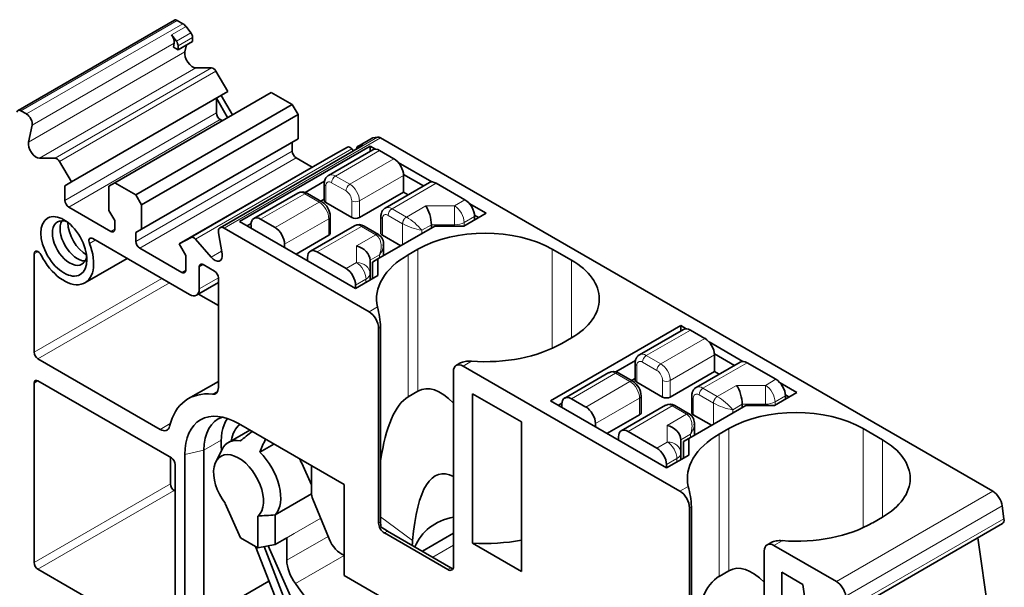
# Model space of a CAD drawing. Header units: millimetres. Extents: x 6 to 292, y 5 to 204.
# Tile 5 of 23: x 46 to 64, y 40 to 50. Entities that reach past the tile are written whole.
import ezdxf

# ---------------------------------------------------------------- set-up
doc = ezdxf.new("R2010")
doc.units = ezdxf.units.MM
doc.layers.add('可见', color=7, linetype='Continuous')
doc.layers.add('相切', color=7, linetype='Continuous')
doc.layers.add('尺寸层', color=5, linetype='Continuous', lineweight=13)

# ---------------------------------------------------------------- blocks, each defined once
blk = doc.blocks.new('SE4')
at = {"layer": '可见', "color": 7, "linetype": 'Continuous', "lineweight": 35}
for p, q in [((48.55, 50.185), (45.669, 48.521)), ((48.707, 50.118), (48.6, 50.18)), ((48.499, 49.913), (48.586, 49.798)), ((48.851, 49.951), (48.764, 50.066)), ((48.531, 49.689), (48.545, 49.757)), ((48.618, 49.639), (48.883, 49.792)), ((48.618, 49.639), (48.618, 49.711)), ((48.745, 49.6), (48.772, 49.727)), ((48.883, 49.792), (48.883, 49.864)), ((48.531, 49.689), (48.618, 49.639)), ((49.235, 49.305), (48.947, 49.303)), ((49.537, 48.867), (49.316, 49.244)), ((46.656, 47.203), (49.537, 48.867)), ((47.451, 47.189), (50.333, 48.853)), ((50.722, 48.628), (50.333, 48.853)), ((50.722, 48.628), (47.84, 46.965)), ((49.325, 48.744), (49.53, 48.389)), ((49.325, 48.475), (49.325, 48.744)), ((49.618, 48.44), (49.414, 48.795)), ((50.828, 48.445), (50.722, 48.628)), ((45.719, 48.516), (45.825, 48.455)), ((50.828, 48.445), (47.946, 46.781)), ((50.828, 47.996), (50.828, 48.445)), ((49.396, 48.353), (49.431, 48.332)), ((45.929, 48.247), (45.864, 47.936)), ((50.828, 47.996), (47.946, 46.332)), ((50.722, 47.771), (50.722, 47.934)), ((52.192, 48.011), (51.927, 47.858)), ((52.291, 48.03), (52.204, 48.015)), ((63.627, 41.504), (52.348, 48.016)), ((48.636, 46.06), (51.517, 47.723)), ((52.008, 47.87), (49.392, 46.36)), ((49.75, 46.475), (52.154, 47.863)), ((52.205, 47.794), (51.392, 47.324)), ((51.739, 47.845), (51.517, 47.723)), ((51.849, 47.779), (51.82, 47.812)), ((51.906, 47.812), (51.906, 47.812)), ((51.939, 47.862), (52.026, 47.877)), ((52.154, 47.863), (52.253, 47.805)), ((52.154, 47.764), (52.154, 47.863)), ((52.33, 47.781), (52.596, 47.628)), ((46.066, 47.639), (46.353, 47.641)), ((46.434, 47.58), (46.656, 47.203)), ((51.09, 47.477), (50.793, 47.649)), ((52.673, 47.563), (53.296, 47.203)), ((46.656, 47.203), (46.532, 47.132)), ((47.345, 47.128), (47.451, 47.189)), ((47.451, 47.189), (47.84, 46.965)), ((50.957, 47.009), (51.318, 47.217)), ((51.311, 47.169), (51.311, 46.863)), ((53.248, 47.191), (52.435, 46.722)), ((53.141, 47.129), (52.772, 47.343)), ((52.772, 47.322), (52.772, 47.016)), ((53.373, 47.179), (53.904, 46.873)), ((46.532, 47.132), (46.532, 46.863)), ((47.345, 46.679), (47.345, 47.128)), ((50.827, 46.998), (50.013, 46.528)), ((51.267, 46.837), (51.002, 46.99)), ((51.959, 46.546), (52.772, 47.016)), ((52.772, 47.016), (52.858, 46.966)), ((47.84, 46.965), (47.946, 46.781)), ((51.246, 46.849), (51.311, 46.887)), ((51.341, 46.822), (51.818, 46.546)), ((53.981, 46.808), (54.293, 46.628)), ((46.603, 46.74), (47.381, 46.291)), ((47.451, 46.495), (47.345, 46.679)), ((47.946, 46.781), (47.946, 46.332)), ((54.293, 46.628), (53.88, 46.39)), ((47.451, 46.332), (47.451, 46.495)), ((51.889, 45.24), (49.75, 46.475)), ((50.404, 46.363), (50.138, 46.516)), ((51.423, 46.261), (51.423, 46.567)), ((52.354, 46.567), (52.354, 46.261)), ((54.151, 46.546), (54.08, 46.588)), ((54.081, 46.567), (54.081, 46.505)), ((47.946, 46.332), (47.84, 46.271)), ((47.84, 46.271), (47.84, 46.107)), ((49.428, 45.878), (49.363, 46.264)), ((49.467, 46.352), (52.136, 44.811)), ((49.891, 46.393), (49.963, 46.435)), ((49.962, 46.352), (49.962, 46.414)), ((51.87, 46.395), (51.056, 45.926)), ((52.313, 46.233), (52.045, 46.388)), ((53.35, 46.39), (52.301, 45.784)), ((53.285, 46.352), (53.285, 46.414)), ((53.88, 46.39), (53.35, 46.39)), ((48.83, 45.129), (47.045, 46.16)), ((48.636, 46.06), (48.857, 46.181)), ((48.939, 46.148), (49.226, 45.815)), ((50.793, 45.873), (51.394, 46.22)), ((52.383, 46.22), (52.719, 46.026)), ((47.911, 45.985), (48.689, 45.536)), ((48.76, 45.846), (48.636, 46.06)), ((50.58, 45.995), (50.58, 46.056)), ((51.712, 45.607), (51.181, 45.913)), ((52.404, 45.843), (52.404, 46.051)), ((52.86, 45.862), (53.038, 45.965)), ((55.512, 45.965), (55.866, 45.76)), ((45.966, 45.877), (45.966, 44.067)), ((46.902, 45.344), (47.679, 45.793)), ((48.76, 45.577), (48.76, 45.846)), ((51.005, 45.811), (51.005, 45.75)), ((52.154, 45.514), (52.154, 45.76)), ((52.201, 45.726), (52.301, 45.784)), ((52.201, 45.42), (52.201, 45.726)), ((52.301, 45.784), (52.301, 45.478)), ((49.007, 45.231), (49.007, 45.639)), ((49.078, 45.68), (49.29, 45.557)), ((49.361, 43.415), (49.361, 45.435)), ((52.301, 45.478), (51.889, 45.24)), ((52.154, 45.393), (52.154, 45.514)), ((48.955, 45.116), (49.361, 45.35)), ((51.889, 45.301), (51.889, 45.24)), ((49.361, 44.925), (48.992, 45.137)), ((52.313, 44.505), (52.313, 40.918)), ((52.35, 40.94), (52.35, 44.526)), ((55.477, 43.168), (57.881, 44.556)), ((57.933, 44.487), (57.12, 44.017)), ((57.881, 44.457), (57.881, 44.556)), ((57.881, 44.556), (57.981, 44.498)), ((58.058, 44.474), (58.323, 44.321)), ((55.688, 44.229), (55.866, 44.332)), ((58.4, 44.256), (59.024, 43.896)), ((46.037, 43.945), (48.29, 42.644)), ((56.684, 43.702), (57.046, 43.911)), ((58.869, 43.823), (58.499, 44.036)), ((58.5, 44.015), (58.5, 43.709)), ((53.811, 43.862), (53.743, 43.823)), ((53.868, 43.811), (57.864, 41.504)), ((57.039, 43.862), (57.039, 43.556)), ((58.976, 43.885), (58.163, 43.415)), ((59.101, 43.872), (59.631, 43.566)), ((53.692, 40.122), (53.692, 43.709)), ((56.554, 43.691), (55.741, 43.221)), ((56.994, 43.53), (56.729, 43.683)), ((56.974, 43.542), (57.039, 43.58)), ((57.687, 43.239), (58.5, 43.709)), ((58.5, 43.709), (58.586, 43.659)), ((45.966, 43.496), (45.966, 40.189)), ((48.494, 42.118), (46.037, 43.537)), ((49.361, 43.529), (48.807, 43.21)), ((57.068, 43.515), (57.545, 43.239)), ((59.708, 43.501), (60.02, 43.321)), ((52.86, 43.242), (53.038, 43.345)), ((54.045, 40.545), (54.045, 43.301)), ((54.947, 42.78), (54.045, 43.301)), ((56.131, 43.056), (55.866, 43.209)), ((57.15, 42.954), (57.15, 43.26)), ((58.082, 43.26), (58.082, 42.954)), ((60.02, 43.321), (59.608, 43.083)), ((59.879, 43.239), (59.807, 43.281)), ((59.808, 43.26), (59.808, 43.199)), ((57.616, 41.933), (55.477, 43.168)), ((55.619, 43.086), (55.69, 43.128)), ((55.689, 43.046), (55.689, 43.107)), ((57.597, 43.089), (56.784, 42.619)), ((58.04, 42.926), (57.772, 43.081)), ((59.078, 43.083), (58.028, 42.477)), ((59.013, 43.046), (59.013, 43.107)), ((59.608, 43.083), (59.078, 43.083)), ((56.52, 42.566), (57.121, 42.913)), ((58.111, 42.913), (58.447, 42.719)), ((51.676, 41.628), (49.732, 42.751)), ((54.947, 40.025), (54.947, 42.78)), ((56.308, 42.688), (56.308, 42.75)), ((58.131, 42.537), (58.131, 42.744)), ((58.587, 42.555), (58.765, 42.658)), ((61.24, 42.658), (61.594, 42.454)), ((49.94, 42.63), (49.544, 42.401)), ((56.732, 42.505), (56.732, 42.443)), ((57.439, 42.3), (56.909, 42.607)), ((57.881, 42.207), (57.881, 42.454)), ((57.928, 42.42), (58.028, 42.477)), ((58.028, 42.477), (58.028, 42.171)), ((49.428, 42.275), (49.313, 42.046)), ((50.124, 42.224), (50.385, 42.374)), ((57.928, 42.113), (57.928, 42.42)), ((48.477, 42.128), (48.477, 41.638)), ((48.742, 42.179), (48.742, 39.076)), ((49.095, 42.261), (49.095, 39.158)), ((58.028, 42.171), (57.616, 41.933)), ((57.881, 42.086), (57.881, 42.207)), ((48.565, 38.689), (48.565, 41.995)), ((50.895, 42.019), (51.075, 41.619)), ((51.075, 41.975), (51.075, 41.975)), ((51.075, 41.975), (51.075, 41.48)), ((57.616, 41.994), (57.616, 41.933)), ((51.676, 39.954), (51.676, 41.628)), ((48.565, 41.505), (48.547, 41.516)), ((51.079, 41.455), (50.409, 41.068)), ((49.769, 40.647), (49.485, 41.281)), ((51.102, 41.358), (51.401, 40.624)), ((58.04, 41.198), (58.04, 37.611)), ((58.077, 37.633), (58.077, 41.22)), ((63.835, 40.998), (63.802, 41.235)), ((50.09, 41.047), (50.09, 40.462)), ((50.409, 40.523), (50.409, 41.068)), ((61.416, 40.922), (61.594, 41.025)), ((60.924, 39.244), (63.805, 40.907)), ((50.09, 40.462), (49.769, 40.647)), ((50.621, 40.645), (50.409, 40.523)), ((50.621, 40.234), (50.621, 40.645)), ((52.419, 40.735), (53.586, 40.061)), ((53.645, 40.095), (52.478, 40.769)), ((53.119, 40.399), (53.692, 40.73)), ((63.643, 38.603), (63.356, 40.648)), ((50.045, 40.488), (50.675, 38.866)), ((50.09, 40.462), (50.409, 40.523)), ((50.828, 38.879), (50.205, 40.484)), ((51.174, 38.494), (50.275, 40.497)), ((52.932, 40.522), (52.932, 40.507)), ((54.045, 40.545), (54.947, 40.025)), ((59.538, 40.555), (59.471, 40.517)), ((59.596, 40.504), (60.746, 39.84)), ((59.419, 36.815), (59.419, 40.402)), ((46.037, 40.066), (48.494, 38.648)), ((54.363, 38.403), (51.676, 39.954)), ((58.587, 39.935), (58.765, 40.038)), ((59.744, 35.576), (59.744, 40.011)), ((60.131, 39.787), (59.744, 40.011)), ((50.293, 39.849), (49.095, 39.158)), ((60.554, 36.772), (60.131, 39.787))]:
    blk.add_line(p, q, dxfattribs=at)
for centre, radius, start, end in [((50.91, 46.853), 0.165, 56.2015, 120.1545), ((51.091, 46.555), 0.332, 1.997, 58.003), ((51.953, 46.251), 0.165, 56.2015, 120.1545), ((52.208, 46.069), 0.194, 349.3667, 59.3573), ((50.563, 44.432), 1.789, 3.0354, 15.1754), ((56.637, 43.546), 0.165, 56.2015, 120.1545), ((56.818, 43.248), 0.332, 1.997, 58.003), ((57.68, 42.944), 0.165, 56.2015, 120.1545), ((57.936, 42.763), 0.194, 349.3667, 59.3573), ((63.332, 25.637), 21.59, 128.1923, 128.9343), ((54.528, 40.442), 4.751, 154.8117, 157.9708), ((56.29, 41.125), 1.789, 3.0354, 15.1754), ((52.863, 40.946), 0.514, 180.7359, 191.3753), ((50.822, 40.772), 2.125, 353.2423, 355.2495)]:
    blk.add_arc(centre, radius, start, end, dxfattribs=at)
for centre, major_axis, ratio, start_param, end_param in [((48.6, 50.098), (0.05, -0.0866), 0.57735, 2.356194, 3.141593), ((48.707, 49.996), (-0.075, 0.13), 0.57735, 4.927762, 5.497787), ((48.441, 49.843), (0.075, -0.13), 0.57735, 0.572506, 1.78617), ((48.813, 49.905), (0.05, -0.0866), 0.57735, 0.785398, 1.78617), ((48.547, 49.752), (-0.05, 0.0866), 0.57735, 3.926991, 4.927763), ((48.883, 49.486), (0.1, -0.173), 0.57735, 3.714098, 5.965027), ((49.267, 49.214), (-0.05, 0.0866), 0.57735, 4.725836, 5.965573), ((45.719, 48.434), (0.05, -0.0866), 0.57735, 2.356194, 3.719866), ((45.825, 48.332), (-0.075, 0.13), 0.57735, 3.714098, 5.497787), ((49.396, 48.434), (0.05, -0.0866), 0.57735, 3.926991, 5.497787), ((46.002, 47.822), (-0.1, 0.173), 0.57735, 0.572506, 2.823434), ((52.242, 47.925), (0.05, -0.0866), 0.57735, 2.926219, 3.141593), ((52.348, 47.893), (-0.075, 0.13), 0.57735, 5.497787, 6.067812), ((50.793, 47.73), (0.05, -0.0866), 0.57735, 3.926991, 5.497787), ((51.788, 47.758), (-0.05, 0.0866), 0.57735, 5.030001, 6.269739), ((51.977, 47.772), (0.05, -0.0866), 0.57735, 2.926219, 3.926991), ((52.083, 47.74), (0.075, -0.13), 0.57735, 2.926219, 3.141593), ((52.33, 47.577), (0.125, -0.217), 0.57735, 2.356194, 3.141593), ((46.385, 47.55), (-0.05, 0.0866), 0.57735, 4.725836, 5.965573), ((52.596, 47.424), (-0.125, 0.217), 0.57735, 3.926991, 5.497787), ((53.373, 46.975), (0.125, -0.217), 0.57735, 2.356194, 3.141593), ((46.603, 46.822), (-0.05, 0.0866), 0.57735, 0.785398, 2.356194), ((51.411, 46.863), (0.1, 0), 0.57735, 3.141593, 3.926991), ((53.904, 46.669), (-0.125, 0.217), 0.57735, 3.926991, 5.497787), ((53.182, 46.558), (-0.067, 0.249), 0.317837, 4.01195, 5.582746), ((46.621, 46.077), (-0.225, 0.39), 0.57735, 0, 3.77173), ((46.621, 46.077), (-0.225, 0.39), 0.57735, 5.653048, 6.283185), ((46.762, 46.158), (0.225, -0.39), 0.57735, 3.46128, 5.963498), ((46.939, 46.261), (-0.25, 0.433), 0.57735, 0.802207, 2.356194), ((50.138, 46.312), (0.125, -0.217), 0.57735, 2.356194, 3.926991), ((51.889, 46.587), (0.1, 0), 0.57735, 3.926991, 5.497787), ((47.381, 46.373), (-0.05, 0.0866), 0.57735, 2.356194, 3.926991), ((49.467, 46.23), (0.075, -0.13), 0.57735, 2.356195, 4.139883), ((50.404, 46.158), (0.125, -0.217), 0.57735, 0.785398, 2.356194), ((51.323, 46.261), (-0.1, 0), 0.57735, 2.356194, 3.141593), ((52.454, 46.261), (0.1, 0), 0.57735, 3.141593, 3.926991), ((54.275, 45.25), (1.75, 0), 0.57735, 0.785398, 2.356194), ((47.045, 46.078), (0.05, -0.0866), 0.57735, 2.356194, 4.468955), ((47.911, 46.067), (-0.05, 0.0866), 0.57735, 0.785398, 2.356194), ((48.907, 46.094), (-0.05, 0.0866), 0.57735, 5.030001, 6.269739), ((46.037, 45.837), (0.05, -0.0866), 0.57735, 1.475111, 3.926991), ((46.515, 46.016), (-0.387, 0.671), 0.57735, 1.475111, 4.468926), ((51.181, 45.709), (0.125, -0.217), 0.57735, 2.356194, 3.926991), ((51.904, 45.82), (-0.231, 0.133), 0.717439, 3.534292, 5.105088), ((49.29, 45.924), (-0.1, 0.173), 0.57735, 1.888955, 4.139883), ((54.274, 45.045), (2, 0), 0.57735, 2.356194, 3.267771), ((54.629, 45.046), (-1.75, 0), 0.57735, 2.356194, 3.926991), ((48.689, 45.618), (-0.05, 0.0866), 0.57735, 2.356194, 3.926991), ((49.078, 45.598), (0.05, -0.0866), 0.57735, 2.356194, 3.926991), ((49.29, 45.476), (0.05, -0.0866), 0.57735, 0.785398, 2.356194), ((51.712, 45.403), (0.125, -0.217), 0.57735, 0.785398, 2.356194), ((48.83, 45.333), (-0.125, 0.217), 0.57735, 2.356194, 3.926991), ((52.136, 44.607), (-0.125, 0.217), 0.57735, 3.926991, 5.497787), ((58.058, 44.27), (0.125, -0.217), 0.57735, 2.356194, 3.141593), ((58.323, 44.117), (-0.125, 0.217), 0.57735, 3.926991, 5.497787), ((54.274, 45.045), (-2, 0), 0.57735, 1.444618, 2.356194), ((46.037, 44.026), (-0.05, 0.0866), 0.57735, 0.785398, 2.356194), ((59.101, 43.668), (0.125, -0.217), 0.57735, 2.356194, 3.141593), ((53.868, 43.607), (0.125, -0.217), 0.57735, 2.356194, 3.926991), ((46.037, 43.455), (0.05, -0.0866), 0.57735, 2.356195, 3.926991), ((57.139, 43.556), (0.1, 0), 0.57735, 3.141593, 3.926991), ((59.631, 43.362), (-0.125, 0.217), 0.57735, 3.926991, 5.497787), ((49.184, 43.518), (-0.125, 0.217), 0.57735, 2.734179, 3.926991), ((54.275, 37.957), (1.134, -5.428), 0.245579, 2.776625, 3.222168), ((58.909, 43.251), (-0.067, 0.249), 0.317837, 4.01195, 5.582746), ((49.732, 41.608), (0.925, -1.602), 0.57735, 2.734179, 3.686587), ((54.274, 37.084), (-1.296, 6.204), 0.245579, 0.080575, 0.589799), ((55.866, 43.005), (0.125, -0.217), 0.57735, 2.356194, 3.926991), ((57.616, 43.28), (0.1, 0), 0.57735, 3.926991, 5.497787), ((56.131, 42.852), (0.125, -0.217), 0.57735, 0.785398, 2.356194), ((49.732, 41.608), (0.7, -1.212), 0.57735, 2.356194, 3.926991), ((49.979, 41.75), (0.625, -1.083), 0.57735, 3.01804, 3.926991), ((50.306, 41.883), (0.633, -1.097), 0.57735, 3.410146, 4.062363), ((57.05, 42.954), (-0.1, 0), 0.57735, 2.356194, 3.141593), ((58.182, 42.954), (0.1, 0), 0.57735, 3.141593, 3.926991), ((60.003, 41.943), (1.75, 0), 0.57735, 0.785398, 2.356194), ((48.29, 42.848), (-0.125, 0.217), 0.57735, 2.356194, 3.686587), ((50.306, 41.883), (0.508, -0.881), 0.57735, 3.225666, 3.757546), ((56.909, 42.403), (0.125, -0.217), 0.57735, 2.356194, 3.926991), ((57.631, 42.513), (-0.231, 0.133), 0.717439, 3.534292, 5.105088), ((49.944, 41.709), (0.4, -0.693), 0.57735, 2.680658, 3.50296), ((60.001, 41.739), (2, 0), 0.57735, 2.356194, 3.267771), ((60.356, 41.739), (-1.75, 0), 0.57735, 2.356194, 3.926991), ((57.439, 42.096), (0.125, -0.217), 0.57735, 0.785398, 2.356194), ((48.494, 42.036), (0.05, -0.0866), 0.57735, 0.785398, 2.356194), ((49.732, 41.586), (0.325, -0.563), 0.57735, 0.109296, 4.92992), ((49.944, 41.709), (-0.4, 0.693), 0.57735, 3.31975, 5.173324), ((50.306, 41.883), (0.508, -0.881), 0.57735, 1.396263, 1.486723), ((54.416, 37.167), (0.972, -4.653), 0.245579, 2.941064, 3.833997), ((48.547, 41.597), (0.05, -0.0866), 0.57735, 3.926991, 5.497787), ((51.252, 41.378), (-0.125, 0.217), 0.57735, 0.785398, 1.337651), ((57.864, 41.3), (-0.125, 0.217), 0.57735, 3.926991, 5.497787), ((63.627, 41.3), (0.125, -0.217), 0.57735, 0.959931, 2.356194), ((20319.876, 3942.987), (-20271.012, -3901.852), 0.001436, 0.010727, 0.012071), ((54.416, 39.679), (1.323, -0.995), 0.711531, 2.566487, 3.332258), ((52.419, 40.857), (-0.075, 0.13), 0.57735, 0.785398, 2.356194), ((52.389, 40.84), (-0.138, 0.093), 0.075137, 1.40712, 2.319554), ((60.001, 41.739), (-2, 0), 0.57735, 1.444618, 2.356194), ((63.73, 41.037), (-0.075, 0.13), 0.57735, 3.141593, 4.101601), ((51.625, 40.654), (-0.186, 0.323), 0.57735, 1.337651, 2.551849), ((54.247, 41.897), (-2.35, 0), 0.57735, 1.484699, 1.873029), ((59.596, 40.3), (0.125, -0.217), 0.57735, 2.356194, 3.926991), ((46.037, 40.148), (-0.05, 0.0866), 0.57735, 0.785398, 2.356194), ((50.974, 40.03), (-0.25, 0.433), 0.57735, 0.785816, 1.772511), ((53.586, 40.183), (-0.075, 0.13), 0.57735, 2.356194, 3.926991), ((53.556, 40.166), (-0.138, 0.093), 0.075137, -3.963631, -3.524314), ((60.003, 34.65), (1.134, -5.428), 0.245579, 2.776625, 3.222168), ((60.001, 33.778), (-1.296, 6.204), 0.245579, 0.080575, 0.589799), ((43.346, 31.097), (-9.538, 16.52), 0.57735, 4.828976, 4.914104), ((60.746, 39.636), (-0.125, 0.217), 0.57735, 4.101524, 5.497787)]:
    blk.add_ellipse(centre, major_axis=major_axis, ratio=ratio, start_param=start_param, end_param=end_param, dxfattribs=at)
blk.add_ellipse((46.515, 46.016), major_axis=(-0.3, 0.52), ratio=0.57735, dxfattribs=at)
for points, knots in [([(51.394, 47.323), (51.388, 47.32), (51.369, 47.312), (51.341, 47.28), (51.316, 47.229), (51.313, 47.193), (51.311, 47.169)], [0, 0, 0, 0, 0.083304, 0.373295, 0.651037, 1, 1, 1, 1]), ([(52.437, 46.721), (52.431, 46.718), (52.412, 46.71), (52.384, 46.677), (52.359, 46.627), (52.356, 46.59), (52.354, 46.567)], [0, 0, 0, 0, 0.083304, 0.373295, 0.651037, 1, 1, 1, 1]), ([(53.812, 43.863), (53.814, 43.864), (53.829, 43.872), (53.859, 43.885), (53.907, 43.896), (53.961, 43.902), (54.001, 43.901), (54.022, 43.9)], [0.5289765, 0.5289765, 0.5289765, 0.5289765, 0.5555556, 0.6666667, 0.7777778, 0.8888889, 1, 1, 1, 1]), ([(57.121, 44.016), (57.116, 44.014), (57.096, 44.005), (57.069, 43.973), (57.044, 43.922), (57.04, 43.886), (57.039, 43.862)], [0, 0, 0, 0, 0.083304, 0.373295, 0.651037, 1, 1, 1, 1]), ([(58.164, 43.414), (58.159, 43.412), (58.139, 43.403), (58.112, 43.371), (58.087, 43.32), (58.083, 43.284), (58.082, 43.26)], [0, 0, 0, 0, 0.083304, 0.373295, 0.651037, 1, 1, 1, 1]), ([(59.539, 40.556), (59.542, 40.557), (59.557, 40.566), (59.587, 40.578), (59.635, 40.59), (59.689, 40.595), (59.729, 40.595), (59.75, 40.593)], [0.5289765, 0.5289765, 0.5289765, 0.5289765, 0.5555556, 0.6666667, 0.7777778, 0.8888889, 1, 1, 1, 1])]:
    blk.add_open_spline(points, degree=3, knots=knots, dxfattribs=at)
for points in [[(52.404, 46.051), (52.404, 46.045), (52.403, 46.04), (52.403, 46.034)], [(58.131, 42.744), (58.131, 42.739), (58.131, 42.733), (58.131, 42.727)], [(52.914, 40.519), (52.92, 40.521), (52.925, 40.521), (52.932, 40.522)]]:
    blk.add_open_spline(points, degree=3, dxfattribs=at)
at = {"layer": '相切', "color": 7, "linetype": 'Continuous', "lineweight": 13}
for p, q in [((48.6, 50.18), (45.719, 48.516)), ((45.825, 48.455), (48.707, 50.118)), ((48.764, 50.066), (48.499, 49.913)), ((48.586, 49.798), (48.851, 49.951)), ((48.545, 49.757), (45.929, 48.247)), ((48.883, 49.864), (48.618, 49.711)), ((45.864, 47.936), (48.745, 49.6)), ((48.947, 49.303), (46.066, 47.639)), ((46.353, 47.641), (49.235, 49.305)), ((49.316, 49.244), (46.434, 47.58)), ((46.532, 46.863), (49.325, 48.475)), ((49.396, 48.353), (46.603, 46.74)), ((52.348, 48.016), (49.467, 46.352)), ((52.204, 48.015), (51.939, 47.862)), ((52.026, 47.877), (52.291, 48.03)), ((47.84, 46.107), (50.722, 47.771)), ((48.857, 46.181), (51.739, 47.845)), ((51.82, 47.812), (48.939, 46.148)), ((51.517, 47.312), (52.33, 47.781)), ((50.793, 47.649), (47.911, 45.985)), ((52.596, 47.628), (51.782, 47.159)), ((51.447, 47.189), (51.712, 47.036)), ((51.782, 47.159), (51.517, 47.312)), ((51.959, 46.852), (52.772, 47.322)), ((52.56, 46.71), (53.373, 47.179)), ((51.341, 46.822), (51.341, 47.128)), ((50.138, 46.516), (50.952, 46.985)), ((51.217, 46.832), (50.404, 46.363)), ((50.952, 46.985), (51.217, 46.832)), ((51.818, 46.852), (51.818, 46.546)), ((51.959, 46.546), (51.959, 46.852)), ((53.904, 46.873), (53.712, 46.762)), ((52.825, 46.556), (52.56, 46.71)), ((53.182, 46.762), (52.825, 46.556)), ((53.182, 46.762), (53.712, 46.762)), ((53.712, 46.762), (53.712, 46.562)), ((50.58, 46.056), (51.394, 46.526)), ((51.394, 46.526), (51.394, 46.22)), ((52.383, 46.22), (52.383, 46.526)), ((52.49, 46.587), (52.755, 46.434)), ((53.712, 46.414), (53.712, 46.562)), ((53.889, 46.456), (54.081, 46.567)), ((53.889, 46.395), (53.889, 46.456)), ((47.381, 46.291), (47.451, 46.332)), ((51.181, 45.913), (51.995, 46.383)), ((51.995, 46.383), (52.26, 46.23)), ((52.755, 46.434), (52.755, 46.046)), ((53.108, 46.312), (53.285, 46.414)), ((53.108, 46.25), (53.108, 46.312)), ((53.285, 46.414), (53.712, 46.414)), ((53.712, 46.414), (53.712, 46.39)), ((46.984, 46.071), (47.091, 46.133)), ((52.26, 46.23), (51.904, 46.024)), ((46.037, 45.918), (45.966, 45.877)), ((49.226, 45.815), (49.42, 45.927)), ((51.904, 45.718), (51.904, 46.024)), ((53.038, 43.345), (53.038, 45.965)), ((55.512, 45.965), (55.512, 44.139)), ((51.904, 45.718), (51.712, 45.607)), ((52.154, 45.76), (52.33, 45.862)), ((52.33, 45.862), (52.33, 45.801)), ((52.86, 45.862), (52.86, 43.242)), ((55.866, 44.332), (55.866, 45.76)), ((48.689, 45.536), (48.76, 45.577)), ((49.078, 45.68), (49.007, 45.639)), ((45.966, 44.067), (48.318, 45.425)), ((49.007, 45.231), (49.361, 45.435)), ((51.889, 45.301), (52.08, 45.412)), ((52.08, 45.412), (52.08, 45.351)), ((48.459, 45.343), (46.037, 43.945)), ((52.136, 44.811), (52.29, 44.9)), ((52.35, 44.526), (52.313, 44.505)), ((57.245, 44.005), (58.058, 44.474)), ((58.323, 44.321), (57.51, 43.852)), ((57.51, 43.852), (57.245, 44.005)), ((57.687, 43.546), (58.5, 44.015)), ((54.022, 43.9), (53.868, 43.811)), ((57.068, 43.515), (57.068, 43.821)), ((57.174, 43.882), (57.439, 43.729)), ((58.288, 43.403), (59.101, 43.872)), ((55.866, 43.209), (56.679, 43.678)), ((56.679, 43.678), (56.944, 43.525)), ((57.545, 43.546), (57.545, 43.239)), ((57.687, 43.239), (57.687, 43.546)), ((59.631, 43.566), (59.439, 43.455)), ((46.037, 43.537), (45.966, 43.496)), ((56.944, 43.525), (56.131, 43.056)), ((58.553, 43.25), (58.288, 43.403)), ((58.909, 43.455), (58.553, 43.25)), ((58.909, 43.455), (59.439, 43.455)), ((59.439, 43.455), (59.439, 43.255)), ((49.348, 43.347), (49.249, 43.29)), ((56.308, 42.75), (57.121, 43.219)), ((57.121, 43.219), (57.121, 42.913)), ((58.111, 42.913), (58.111, 43.219)), ((58.217, 43.28), (58.482, 43.127)), ((59.439, 43.107), (59.439, 43.255)), ((59.616, 43.149), (59.808, 43.26)), ((56.909, 42.607), (57.722, 43.076)), ((57.722, 43.076), (57.987, 42.923)), ((58.482, 43.127), (58.482, 42.739)), ((58.836, 43.005), (59.013, 43.107)), ((58.836, 42.943), (58.836, 43.005)), ((59.013, 43.107), (59.439, 43.107)), ((59.439, 43.107), (59.439, 43.083)), ((59.616, 43.088), (59.616, 43.149)), ((57.987, 42.923), (57.631, 42.717)), ((48.29, 42.644), (48.475, 42.751)), ((57.631, 42.411), (57.631, 42.717)), ((58.765, 40.038), (58.765, 42.658)), ((61.24, 42.658), (61.24, 40.832)), ((57.881, 42.454), (58.058, 42.556)), ((58.058, 42.556), (58.058, 42.494)), ((58.587, 42.555), (58.587, 39.935)), ((61.594, 41.025), (61.594, 42.454)), ((49.411, 42.443), (49.095, 42.261)), ((57.631, 42.411), (57.439, 42.3)), ((49.095, 42.261), (48.742, 42.179)), ((57.616, 41.994), (57.808, 42.105)), ((57.808, 42.105), (57.808, 42.044)), ((45.966, 40.189), (48.477, 41.638)), ((57.864, 41.504), (58.017, 41.593)), ((48.547, 41.516), (46.037, 40.066)), ((60.746, 39.84), (63.627, 41.504)), ((58.077, 41.22), (58.04, 41.198)), ((63.802, 41.235), (60.92, 39.571)), ((50.758, 40.725), (51.245, 41.006)), ((52.939, 40.596), (52.35, 41.031)), ((52.313, 40.918), (52.35, 40.94)), ((60.953, 39.335), (63.835, 40.998)), ((50.621, 40.645), (50.758, 40.725)), ((50.621, 40.234), (51.381, 40.673)), ((52.478, 40.769), (52.419, 40.735)), ((53.309, 40.289), (53.692, 40.511)), ((59.75, 40.593), (59.596, 40.504)), ((50.779, 39.802), (51.676, 40.32)), ((53.586, 40.061), (53.645, 40.095))]:
    blk.add_line(p, q, dxfattribs=at)
for centre, radius, start, end in [((52.257, 45.615), 1.1, 39.3118, 58.9019), ((53.282, 47.385), 1.087, 240.9837, 260.8031), ((51.904, 45.412), 0.306, 89.1298, 90), ((57.985, 42.308), 1.1, 39.3118, 58.9019), ((59.01, 44.078), 1.087, 240.9837, 260.8031), ((57.631, 42.105), 0.306, 89.1298, 90)]:
    blk.add_arc(centre, radius, start, end, dxfattribs=at)
for centre, major_axis, ratio, start_param, end_param in [((51.411, 47.169), (0.1, 0), 0.57735, 3.141719, 3.926991), ((51.447, 47.067), (0.075, -0.13), 0.57735, 2.356194, 3.926991), ((51.517, 47.108), (0.125, -0.217), 0.57735, 2.356194, 3.138674), ((51.517, 47.23), (-0.05, -0.0866), 0.57735, 3.926991, 5.497787), ((50.952, 46.781), (0.125, -0.217), 0.57735, 2.356194, 3.141593), ((50.952, 46.903), (-0.05, -0.0866), 0.57735, 3.141593, 3.926991), ((51.782, 47.077), (0.05, 0.0866), 0.57735, 0.785398, 2.356194), ((51.712, 46.914), (0.075, -0.13), 0.57735, 0.785398, 2.356194), ((51.782, 46.955), (0.125, -0.217), 0.57735, 0.785398, 2.356194), ((51.217, 46.75), (-0.05, -0.0866), 0.57735, 3.134169, 3.926991), ((51.217, 46.628), (-0.125, 0.217), 0.57735, 3.926991, 5.497787), ((51.889, 46.893), (-0.1, 0), 0.57735, 0.785398, 2.356194), ((52.56, 46.505), (0.125, -0.217), 0.57735, 2.356194, 3.138674), ((52.56, 46.628), (-0.05, -0.0866), 0.57735, 3.926991, 5.497787), ((53.712, 46.558), (-0.125, 0.217), 0.57735, 4.712389, 5.497787), ((53.712, 46.558), (0.125, -0.217), 0.57735, 0.785398, 1.570796), ((51.323, 46.567), (-0.1, 0), 0.57735, 2.356194, 3.14187), ((52.454, 46.567), (0.1, 0), 0.57735, 3.141719, 3.926991), ((52.49, 46.465), (0.075, -0.13), 0.57735, 2.356194, 3.926991), ((53.712, 46.558), (-0.25, 0), 0.57735, 1.570796, 2.356194), ((51.995, 46.179), (0.125, -0.217), 0.57735, 2.356194, 3.141593), ((51.995, 46.301), (-0.05, -0.0866), 0.57735, 3.141593, 3.926991), ((51.904, 45.514), (0.125, -0.217), 0.57735, 0.785398, 2.356195), ((51.904, 45.514), (0.25, 0), 0.816497, 0, 1.552195), ((51.904, 45.514), (-0.25, 0), 0.57735, 2.356195, 3.141593), ((57.174, 43.76), (0.075, -0.13), 0.57735, 2.356194, 3.926991), ((57.245, 43.801), (0.125, -0.217), 0.57735, 2.356194, 3.138674), ((57.245, 43.923), (-0.05, -0.0866), 0.57735, 3.926991, 5.497787), ((57.139, 43.862), (0.1, 0), 0.57735, 3.141719, 3.926991), ((57.51, 43.77), (0.05, 0.0866), 0.57735, 0.785398, 2.356194), ((57.439, 43.607), (0.075, -0.13), 0.57735, 0.785398, 2.356194), ((57.51, 43.648), (0.125, -0.217), 0.57735, 0.785398, 2.356194), ((56.679, 43.474), (0.125, -0.217), 0.57735, 2.356194, 3.141593), ((56.679, 43.597), (-0.05, -0.0866), 0.57735, 3.141593, 3.926991), ((57.616, 43.586), (-0.1, 0), 0.57735, 0.785398, 2.356194), ((56.944, 43.444), (-0.05, -0.0866), 0.57735, 3.134169, 3.926991), ((56.944, 43.321), (-0.125, 0.217), 0.57735, 3.926991, 5.497787), ((58.288, 43.199), (0.125, -0.217), 0.57735, 2.356194, 3.138674), ((58.288, 43.321), (-0.05, -0.0866), 0.57735, 3.926991, 5.497787), ((59.439, 43.251), (-0.125, 0.217), 0.57735, 4.712389, 5.497787), ((57.05, 43.26), (-0.1, 0), 0.57735, 2.356194, 3.14187), ((58.182, 43.26), (0.1, 0), 0.57735, 3.141719, 3.926991), ((58.217, 43.158), (0.075, -0.13), 0.57735, 2.356194, 3.926991), ((59.439, 43.251), (0.125, -0.217), 0.57735, 0.785398, 1.570796), ((57.722, 42.872), (0.125, -0.217), 0.57735, 2.356194, 3.141593), ((57.722, 42.995), (-0.05, -0.0866), 0.57735, 3.141593, 3.926991), ((59.439, 43.251), (-0.25, 0), 0.57735, 1.570796, 2.356194), ((57.631, 42.207), (0.125, -0.217), 0.57735, 0.785398, 2.356195), ((57.631, 42.207), (0.25, 0), 0.816497, 0, 1.552195), ((57.631, 42.207), (-0.25, 0), 0.57735, 2.356195, 3.141593)]:
    blk.add_ellipse(centre, major_axis=major_axis, ratio=ratio, start_param=start_param, end_param=end_param, dxfattribs=at)
for points, weights in [([(52.825, 46.556), (52.784, 46.533), (52.755, 46.482), (52.755, 46.434)], [1.17156484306, 0.942815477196, 0.942811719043, 1.1715535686]), ([(52.31, 46.235), (52.296, 46.243), (52.278, 46.24), (52.26, 46.23)], [1.0000024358, 1.00043176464, 1.05761548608, 1.17155360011]), ([(58.553, 43.25), (58.512, 43.226), (58.482, 43.175), (58.482, 43.127)], [1.17156484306, 0.942815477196, 0.942811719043, 1.1715535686]), ([(58.037, 42.928), (58.023, 42.936), (58.006, 42.934), (57.987, 42.923)], [1.0000024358, 1.00043176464, 1.05761548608, 1.17155360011])]:
    blk.add_rational_spline(points, weights, degree=3, dxfattribs=at)
for points, knots in [([(52.33, 45.862), (52.335, 45.875), (52.344, 45.899), (52.353, 45.936), (52.358, 45.971), (52.36, 46.002), (52.36, 46.031), (52.358, 46.057), (52.351, 46.096), (52.335, 46.146), (52.303, 46.199), (52.274, 46.22), (52.26, 46.23)], [0, 0, 0, 0, 0.095962, 0.184906, 0.266844, 0.341796, 0.409784, 0.470842, 0.525016, 0.697596, 0.85492, 1, 1, 1, 1]), ([(52.403, 46.034), (52.402, 46.025), (52.399, 45.999), (52.387, 45.959), (52.364, 45.91), (52.343, 45.879), (52.33, 45.862)], [0.5226694, 0.5226694, 0.5226694, 0.5226694, 0.5947236, 0.7311867, 0.8500736, 1, 1, 1, 1]), ([(58.058, 42.556), (58.063, 42.568), (58.072, 42.592), (58.08, 42.629), (58.085, 42.664), (58.087, 42.696), (58.087, 42.724), (58.085, 42.75), (58.079, 42.79), (58.063, 42.84), (58.031, 42.892), (58.001, 42.913), (57.987, 42.923)], [0, 0, 0, 0, 0.095962, 0.184906, 0.266844, 0.341796, 0.409784, 0.470842, 0.525016, 0.697596, 0.85492, 1, 1, 1, 1]), ([(58.131, 42.727), (58.13, 42.718), (58.126, 42.693), (58.115, 42.652), (58.092, 42.603), (58.07, 42.573), (58.058, 42.556)], [0.5226694, 0.5226694, 0.5226694, 0.5226694, 0.5947236, 0.7311867, 0.8500736, 1, 1, 1, 1])]:
    blk.add_open_spline(points, degree=3, knots=knots, dxfattribs=at)

msp = doc.modelspace()

# ---------------------------------------------------------------- block references
at = {"layer": '尺寸层'}
msp.add_blockref('SE4', (0, 0), dxfattribs=at)

doc.saveas('drawing.dxf')
